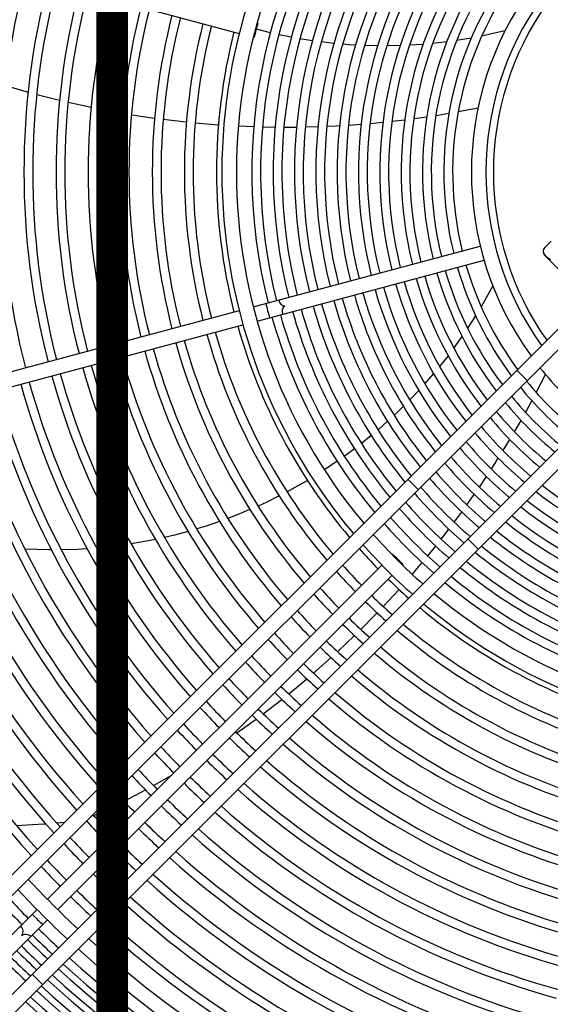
# Model space of a CAD drawing. Header units: centimetres. Extents: x -92429 to 178773, y 2337 to 428125.
# Tile 66 of 138: x 162343 to 162360, y 9265 to 9296. Entities that reach past the tile are written whole.
import ezdxf

# ---------------------------------------------------------------- set-up
doc = ezdxf.new("R2010")
doc.units = ezdxf.units.CM
doc.header["$LTSCALE"] = 50
doc.layers.add('Dach_Ist$0$RYSUNKOWE_NIEDRUK', color=6, linetype='Continuous', plot=False)
doc.layers.add('WL_urządzenia', color=1, linetype='Continuous')

msp = doc.modelspace()

# ---------------------------------------------------------------- linework, layer by layer
at = {"layer": 'Dach_Ist$0$RYSUNKOWE_NIEDRUK', "color": 8, "const_width": 1, "elevation": 2170}
msp.add_lwpolyline([(162474.34, 8804.997), (162761.334, 8893.291), (162225.915, 8893.291), (162346.373, 8893.291), (162346.373, 8733.149), (162346.373, 13607.706), (162346.373, 13508.773), (162262.567, 13508.773), (162671.299, 13508.773), (162444.719, 13577.681)], dxfattribs=at)
at = {"layer": 'WL_urządzenia', "color": 1, "linetype": 'Continuous'}
for p, q in [((162335.904, 9299.417, 2170), (162350.41, 9295.53, 2170)), ((162351.001, 9295.852, 2170), (162350.978, 9295.858, 2170)), ((162351.399, 9295.549, 2170), (162350.958, 9295.659, 2170)), ((162351.8, 9295.46, 2170), (162351.67, 9295.487, 2170)), ((162358.848, 9295.606, 2170), (162358.108, 9295.439, 2170)), ((162350.858, 9295.41, 2170), (162350.881, 9295.404, 2170)), ((162352.063, 9295.408, 2170), (162351.8, 9295.46, 2170)), ((162352.734, 9295.295, 2170), (162352.337, 9295.358, 2170)), ((162353.415, 9295.211, 2170), (162353.012, 9295.257, 2170)), ((162353.89, 9295.17, 2170), (162353.696, 9295.185, 2170)), ((162354.104, 9295.156, 2170), (162353.89, 9295.17, 2170)), ((162356.027, 9295.163, 2170), (162355.815, 9295.151, 2170)), ((162356.248, 9295.179, 2170), (162356.027, 9295.163, 2170)), ((162356.998, 9295.257, 2170), (162356.553, 9295.206, 2170)), ((162357.778, 9295.376, 2170), (162357.314, 9295.3, 2170)), ((162354.805, 9295.132, 2170), (162354.39, 9295.142, 2170)), ((162355.518, 9295.139, 2170), (162355.096, 9295.131, 2170)), ((162342.985, 9293.873, 2170), (162343.707, 9293.663, 2170)), ((162343.979, 9293.59, 2170), (162344.705, 9293.405, 2170)), ((162344.978, 9293.341, 2170), (162345.365, 9293.254, 2170)), ((162345.365, 9293.254, 2170), (162345.707, 9293.181, 2170)), ((162345.981, 9293.126, 2170), (162346.713, 9292.992, 2170)), ((162356.712, 9292.932, 2170), (162357.071, 9292.991, 2170)), ((162357.363, 9293.043, 2170), (162357.994, 9293.164, 2170)), ((162346.988, 9292.946, 2170), (162346.997, 9292.945, 2170)), ((162346.997, 9292.945, 2170), (162347.723, 9292.836, 2170)), ((162347.999, 9292.8, 2170), (162348.635, 9292.725, 2170)), ((162348.635, 9292.725, 2170), (162348.735, 9292.714, 2170)), ((162349.012, 9292.687, 2170), (162349.75, 9292.626, 2170)), ((162354.567, 9292.668, 2170), (162354.974, 9292.706, 2170)), ((162355.258, 9292.736, 2170), (162355.667, 9292.784, 2170)), ((162355.953, 9292.821, 2170), (162356.366, 9292.879, 2170)), ((162356.654, 9292.923, 2170), (162356.712, 9292.932, 2170)), ((162350.384, 9292.588, 2170), (162350.872, 9292.568, 2170)), ((162351.151, 9292.56, 2170), (162351.551, 9292.553, 2170)), ((162351.83, 9292.551, 2170), (162351.894, 9292.551, 2170)), ((162351.894, 9292.551, 2170), (162352.231, 9292.553, 2170)), ((162352.511, 9292.557, 2170), (162352.913, 9292.568, 2170)), ((162353.194, 9292.579, 2170), (162353.5, 9292.593, 2170)), ((162353.5, 9292.593, 2170), (162353.598, 9292.599, 2170)), ((162353.879, 9292.616, 2170), (162354.284, 9292.644, 2170)), ((162360.311, 9288.928, 2170), (162360.114, 9288.731, 2170)), ((162350.858, 9286.837, 2170), (162358.065, 9288.769, 2170)), ((162360.069, 9288.656, 2170), (162360.063, 9288.625, 2170)), ((162360.063, 9288.625, 2170), (162360.064, 9288.597, 2170)), ((162360.064, 9288.597, 2170), (162360.076, 9288.551, 2170)), ((162360.077, 9288.677, 2170), (162360.069, 9288.656, 2170)), ((162360.088, 9288.698, 2170), (162360.077, 9288.677, 2170)), ((162360.1, 9288.715, 2170), (162360.088, 9288.698, 2170)), ((162360.114, 9288.731, 2170), (162360.1, 9288.715, 2170)), ((162350.978, 9286.39, 2170), (162358.185, 9288.321, 2170)), ((162360.076, 9288.551, 2170), (162360.098, 9288.511, 2170)), ((162360.098, 9288.511, 2170), (162360.125, 9288.475, 2170)), ((162361.163, 9287.42, 2170), (162360.114, 9288.469, 2170)), ((162360.125, 9288.475, 2170), (162360.154, 9288.444, 2170)), ((162360.154, 9288.444, 2170), (162360.186, 9288.414, 2170)), ((162360.186, 9288.414, 2170), (162360.222, 9288.387, 2170)), ((162360.222, 9288.387, 2170), (162360.262, 9288.365, 2170)), ((162360.262, 9288.365, 2170), (162360.308, 9288.354, 2170)), ((162337.959, 9263.56, 2170), (162361.987, 9287.589, 2170)), ((162358.463, 9287.507, 2170), (162358.092, 9286.846, 2170)), ((162362.252, 9287.199, 2170), (162338.286, 9263.233, 2170)), ((162350.41, 9286.717, 2170), (162335.904, 9282.83, 2170)), ((162357.917, 9286.558, 2170), (162357.663, 9286.163, 2170)), ((162336.024, 9282.383, 2170), (162350.53, 9286.27, 2170)), ((162357.484, 9285.899, 2170), (162357.224, 9285.534, 2170)), ((162339.859, 9261.66, 2170), (162363.825, 9285.626, 2170)), ((162364.216, 9285.36, 2170), (162340.187, 9261.332, 2170)), ((162357.04, 9285.289, 2170), (162356.904, 9285.115, 2170)), ((162356.904, 9285.115, 2170), (162356.771, 9284.949, 2170)), ((162356.582, 9284.72, 2170), (162356.305, 9284.401, 2170)), ((162359.553, 9284.499, 2170), (162359.225, 9284.827, 2170)), ((162359.843, 9284.119, 2170), (162360.136, 9284.692, 2170)), ((162356.11, 9284.185, 2170), (162355.824, 9283.884, 2170)), ((162355.623, 9283.681, 2170), (162355.469, 9283.531, 2170)), ((162359.53, 9283.539, 2170), (162359.704, 9283.858, 2170)), ((162355.469, 9283.531, 2170), (162355.329, 9283.397, 2170)), ((162359.501, 9283.487, 2170), (162359.53, 9283.539, 2170)), ((162355.121, 9283.205, 2170), (162354.817, 9282.937, 2170)), ((162359.15, 9282.872, 2170), (162359.358, 9283.233, 2170)), ((162354.603, 9282.756, 2170), (162354.29, 9282.503, 2170)), ((162354.07, 9282.332, 2170), (162353.855, 9282.172, 2170)), ((162358.789, 9282.272, 2170), (162359.003, 9282.624, 2170)), ((162353.855, 9282.172, 2170), (162353.748, 9282.094, 2170)), ((162358.417, 9281.686, 2170), (162358.637, 9282.03, 2170)), ((162353.521, 9281.933, 2170), (162353.116, 9281.661, 2170)), ((162358.035, 9281.111, 2170), (162358.261, 9281.448, 2170)), ((162352.178, 9281.098, 2170), (162351.929, 9280.962, 2170)), ((162352.576, 9281.326, 2170), (162352.178, 9281.098, 2170)), ((162356.095, 9281.041, 2170), (162355.767, 9281.369, 2170)), ((162351.681, 9280.833, 2170), (162351.284, 9280.638, 2170)), ((162357.642, 9280.549, 2170), (162357.819, 9280.799, 2170)), ((162357.819, 9280.799, 2170), (162357.875, 9280.879, 2170)), ((162351.284, 9280.638, 2170), (162351.008, 9280.51, 2170)), ((162350.341, 9280.228, 2170), (162350.052, 9280.117, 2170)), ((162350.751, 9280.397, 2170), (162350.341, 9280.228, 2170)), ((162357.238, 9279.998, 2170), (162357.478, 9280.321, 2170)), ((162349.362, 9279.877, 2170), (162349.061, 9279.783, 2170)), ((162349.785, 9280.02, 2170), (162349.362, 9279.877, 2170)), ((162348.359, 9279.59, 2170), (162348.036, 9279.513, 2170)), ((162348.785, 9279.703, 2170), (162348.359, 9279.59, 2170)), ((162356.864, 9279.508, 2170), (162357.07, 9279.775, 2170)), ((162346.341, 9279.223, 2170), (162345.883, 9279.177, 2170)), ((162346.681, 9279.266, 2170), (162346.341, 9279.223, 2170)), ((162347.347, 9279.372, 2170), (162346.976, 9279.309, 2170)), ((162347.75, 9279.451, 2170), (162347.347, 9279.372, 2170)), ((162356.399, 9278.927, 2170), (162356.651, 9279.239, 2170)), ((162356.824, 9279.457, 2170), (162356.864, 9279.508, 2170)), ((162357.996, 9279.14, 2170), (162357.668, 9279.468, 2170)), ((162344.369, 9279.119, 2170), (162343.602, 9279.146, 2170)), ((162344.446, 9279.119, 2170), (162344.369, 9279.119, 2170)), ((162345.277, 9279.136, 2170), (162344.758, 9279.12, 2170)), ((162345.437, 9279.145, 2170), (162345.277, 9279.136, 2170)), ((162345.58, 9279.153, 2170), (162345.437, 9279.145, 2170)), ((162355.281, 9278.982, 2170), (162355.264, 9278.966, 2170)), ((162354.937, 9278.638, 2170), (162344.317, 9268.018, 2170)), ((162355.592, 9278.638, 2170), (162355.609, 9278.655, 2170)), ((162355.905, 9278.341, 2170), (162356.221, 9278.713, 2170)), ((162344.645, 9267.691, 2170), (162355.264, 9278.31, 2170)), ((162354.982, 9277.32, 2170), (162355.484, 9277.864, 2170)), ((162354.269, 9276.591, 2170), (162354.72, 9277.046, 2170)), ((162354.72, 9277.046, 2170), (162354.79, 9277.119, 2170)), ((162353.539, 9275.891, 2170), (162354.071, 9276.396, 2170)), ((162353.532, 9275.885, 2170), (162353.539, 9275.891, 2170)), ((162352.77, 9275.202, 2170), (162353.327, 9275.696, 2170)), ((162352.29, 9274.795, 2170), (162352.558, 9275.02, 2170)), ((162351.984, 9274.544, 2170), (162352.29, 9274.795, 2170)), ((162351.172, 9273.91, 2170), (162351.765, 9274.368, 2170)), ((162350.337, 9273.301, 2170), (162350.947, 9273.741, 2170)), ((162350.069, 9273.115, 2170), (162350.104, 9273.139, 2170)), ((162347.685, 9271.631, 2170), (162348.193, 9271.922, 2170)), ((162348.193, 9271.922, 2170), (162348.261, 9271.963, 2170)), ((162346.753, 9271.13, 2170), (162347.433, 9271.491, 2170)), ((162345.811, 9270.695, 2170), (162346.104, 9270.81, 2170)), ((162346.104, 9270.81, 2170), (162346.319, 9270.91, 2170)), ((162346.319, 9270.91, 2170), (162346.495, 9270.998, 2170)), ((162344.616, 9270.441, 2170), (162344.634, 9270.443, 2170)), ((162344.634, 9270.443, 2170), (162344.857, 9270.466, 2170)), ((162344.857, 9270.466, 2170), (162344.865, 9270.467, 2170)), ((162345.775, 9270.682, 2170), (162345.811, 9270.695, 2170)), ((162343.331, 9270.364, 2170), (162344.204, 9270.411, 2170)), ((162344.204, 9270.411, 2170), (162344.267, 9270.415, 2170)), ((162343.99, 9267.691, 2170), (162340.876, 9264.577, 2170)), ((162341.204, 9264.249, 2170), (162344.317, 9267.363, 2170)), ((162344.162, 9265.307, 2170), (162343.835, 9265.635, 2170))]:
    msp.add_line(p, q, dxfattribs=at)
for points in [[(162351.001, 9295.852, -0.037253), (162350.933, 9295.63, -0.037253), (162350.881, 9295.404)], [(162350.949, 9295.626, -0.037253), (162351.001, 9295.852)], [(162350.881, 9295.404, -0.037253), (162350.949, 9295.626)], [(162351.671, 9287.055, 0.374287), (162351.862, 9286.866, 0.374287), (162351.791, 9286.608)], [(162351.254, 9286.944, -0.037253), (162351.306, 9286.717, -0.037253), (162351.374, 9286.496)], [(162355.451, 9278.825, -0.037253), (162355.281, 9278.982)], [(162355.281, 9278.982, -0.037253), (162355.439, 9278.812, -0.037253), (162355.609, 9278.655)], [(162355.609, 9278.655, -0.037253), (162355.451, 9278.825)], [(162343.84, 9267.541, -0.037253), (162343.997, 9267.371, -0.037253), (162344.167, 9267.213)], [(162343.46, 9267.161, -0.407676), (162343.492, 9266.865, -0.407676), (162343.788, 9266.834)]]:
    msp.add_lwpolyline(points, format="xyb", dxfattribs=at)
msp.add_circle((162367.75, 9291.124, 2170), 47.277, dxfattribs=at)
for centre, radius, start, end in [((162367.75, 9291.124, 2170), 47.277, 229.4416, 220.5584), ((162367.75, 9291.124, 2170), 42.566, 227.9961, 222.0039), ((162367.75, 9291.124, 2170), 42.222, 228.0205, 221.9795), ((162367.75, 9291.124, 2170), 42.012, 228.0356, 221.9644), ((162367.75, 9291.124, 2170), 17.891, 140.0533, 219.9467), ((162367.75, 9291.124, 2170), 17.428, 140.1881, 219.8119), ((162367.75, 9291.124, 2170), 16.94, 140.3379, 194.2161), ((162367.75, 9291.124, 2170), 16.662, 140.4272, 194.203), ((162367.75, 9291.124, 2170), 16.262, 140.561, 194.1835), ((162367.75, 9291.124, 2170), 15.984, 140.658, 194.1693), ((162367.75, 9291.124, 2170), 15.585, 140.8036, 194.148), ((162367.75, 9291.124, 2170), 15.307, 140.9094, 194.1325), ((162367.75, 9291.124, 2170), 14.907, 141.0683, 194.1092), ((162367.75, 9291.124, 2170), 14.629, 141.1842, 194.0923), ((162367.75, 9291.124, 2170), 14.23, 141.3585, 194.0668), ((162367.75, 9291.124, 2170), 13.951, 141.4858, 194.0482), ((162367.75, 9291.124, 2170), 13.552, 141.6778, 194.0201), ((162367.75, 9291.124, 2170), 13.274, 141.8184, 193.9996), ((162367.75, 9291.124, 2170), 12.874, 142.031, 193.9686), ((162367.75, 9291.124, 2170), 12.596, 142.1871, 193.9458), ((162367.75, 9291.124, 2170), 12.197, 142.4238, 193.9113), ((162367.75, 9291.124, 2170), 11.919, 142.598, 193.8858), ((162367.75, 9291.124, 2170), 11.519, 142.8631, 193.8472), ((162367.75, 9291.124, 2170), 11.241, 143.0589, 193.8187), ((162367.75, 9291.124, 2170), 24.918, 165.5329, 194.4671), ((162367.75, 9291.124, 2170), 10.842, 143.358, 193.7751), ((162367.75, 9291.124, 2170), 10.563, 143.5797, 193.7429), ((162367.75, 9291.124, 2170), 24.177, 165.5492, 194.4508), ((162367.75, 9291.124, 2170), 23.899, 165.5556, 194.4444), ((162367.75, 9291.124, 2170), 23.158, 165.5734, 194.4266), ((162367.75, 9291.124, 2170), 22.88, 165.5804, 194.4196), ((162367.75, 9291.124, 2170), 9.967, 144.0971, 215.9029), ((162367.75, 9291.124, 2170), 22.139, 165.5998, 194.4002), ((162367.75, 9291.124, 2170), 21.861, 165.6074, 194.3926), ((162367.75, 9291.124, 2170), 9.504, 144.5449, 215.4551), ((162367.75, 9291.124, 2170), 9.27, 144.7878, 215.2122), ((162367.75, 9291.124, 2170), 21.12, 165.6287, 194.3713), ((162367.75, 9291.124, 2170), 20.842, 165.6371, 194.3629), ((162367.75, 9291.124, 2170), 20.101, 165.6606, 194.3394), ((162367.75, 9291.124, 2170), 19.823, 165.6699, 194.3301), ((162367.75, 9291.124, 2170), 19.082, 165.6959, 194.3041), ((162367.75, 9291.124, 2170), 18.804, 165.7062, 194.2938), ((162367.75, 9291.124, 2170), 18.063, 165.7351, 194.2649), ((162360.245, 9288.6, 2170), 0.185, 135, 225), ((162367.75, 9291.124, 2170), 11.241, 196.1813, 216.9411), ((162367.75, 9291.124, 2170), 10.842, 196.2249, 216.642), ((162367.75, 9291.124, 2170), 10.563, 196.2571, 216.4203), ((162367.75, 9291.124, 2170), 12.197, 196.0887, 217.5762), ((162367.75, 9291.124, 2170), 11.919, 196.1142, 217.402), ((162367.75, 9291.124, 2170), 11.519, 196.1528, 217.1369), ((162367.75, 9291.124, 2170), 13.552, 195.9799, 218.3222), ((162367.75, 9291.124, 2170), 13.274, 196.0004, 218.1816), ((162367.75, 9291.124, 2170), 12.874, 196.0314, 217.969), ((162367.75, 9291.124, 2170), 12.596, 196.0542, 217.8129), ((162367.75, 9291.124, 2170), 14.907, 195.8908, 218.9317), ((162367.75, 9291.124, 2170), 14.629, 195.9077, 218.8158), ((162367.75, 9291.124, 2170), 14.23, 195.9332, 218.6415), ((162367.75, 9291.124, 2170), 13.951, 195.9518, 218.5142), ((162367.75, 9291.124, 2170), 15.984, 195.8307, 219.342), ((162367.75, 9291.124, 2170), 15.585, 195.852, 219.1964), ((162367.75, 9291.124, 2170), 15.307, 195.8675, 219.0906), ((162367.75, 9291.124, 2170), 16.94, 195.7839, 219.6621), ((162367.75, 9291.124, 2170), 16.662, 195.797, 219.5728), ((162367.75, 9291.124, 2170), 16.262, 195.8165, 219.439), ((162367.75, 9291.124, 2170), 18.063, 195.7351, 219.9949), ((162367.75, 9291.124, 2170), 19.823, 195.6699, 220.4402), ((162367.75, 9291.124, 2170), 19.082, 195.6959, 220.2628), ((162367.75, 9291.124, 2170), 18.804, 195.7062, 220.1926), ((162367.75, 9291.124, 2170), 20.842, 195.6371, 220.6636), ((162367.75, 9291.124, 2170), 20.101, 195.6606, 220.5034), ((162367.75, 9291.124, 2170), 22.139, 195.5998, 220.9181), ((162367.75, 9291.124, 2170), 21.861, 195.6074, 220.8661), ((162367.75, 9291.124, 2170), 21.12, 195.6287, 220.7208), ((162367.75, 9291.124, 2170), 23.158, 195.5734, 221.098), ((162367.75, 9291.124, 2170), 22.88, 195.5804, 221.0505), ((162367.75, 9291.124, 2170), 9.967, 218.5921, 231.4079), ((162367.75, 9291.124, 2170), 24.177, 195.5492, 221.2627), ((162367.75, 9291.124, 2170), 23.899, 195.5556, 221.2191), ((162367.75, 9291.124, 2170), 25.196, 195.527, 221.414), ((162367.75, 9291.124, 2170), 24.918, 195.5329, 221.374), ((162367.75, 9291.124, 2170), 10.842, 219.1108, 230.8892), ((162367.75, 9291.124, 2170), 10.563, 218.9552, 231.0448), ((162367.75, 9291.124, 2170), 26.956, 195.4926, 221.6484), ((162367.75, 9291.124, 2170), 26.215, 195.5065, 221.5536), ((162367.75, 9291.124, 2170), 25.937, 195.512, 221.5166), ((162367.75, 9291.124, 2170), 11.241, 219.3208, 230.6792), ((162367.75, 9291.124, 2170), 28.253, 195.47, 221.8025), ((162367.75, 9291.124, 2170), 27.975, 195.4747, 221.7707), ((162367.75, 9291.124, 2170), 27.234, 195.4876, 221.6827), ((162367.75, 9291.124, 2170), 11.519, 219.4583, 230.5417), ((162367.75, 9291.124, 2170), 29.272, 195.4536, 221.9139), ((162367.75, 9291.124, 2170), 28.994, 195.458, 221.8843), ((162367.75, 9291.124, 2170), 12.197, 219.7671, 230.2329), ((162367.75, 9291.124, 2170), 11.919, 219.6446, 230.3554), ((162367.75, 9291.124, 2170), 30.291, 195.4384, 222.0178), ((162367.75, 9291.124, 2170), 30.013, 195.4424, 221.9901), ((162367.75, 9291.124, 2170), 12.596, 219.9335, 230.0665), ((162367.75, 9291.124, 2170), 31.31, 195.4241, 222.1149), ((162367.75, 9291.124, 2170), 31.032, 195.4279, 222.0891), ((162367.75, 9291.124, 2170), 12.874, 220.0432, 229.9568), ((162367.75, 9291.124, 2170), 32.329, 195.4107, 222.206), ((162367.75, 9291.124, 2170), 32.051, 195.4143, 222.1817), ((162367.75, 9291.124, 2170), 13.552, 220.2916, 229.7084), ((162367.75, 9291.124, 2170), 13.274, 220.1927, 229.8073), ((162367.75, 9291.124, 2170), 13.951, 220.4267, 229.5733), ((162367.75, 9291.124, 2170), 14.23, 220.5163, 229.4837), ((162367.75, 9291.124, 2170), 14.907, 220.7205, 229.2795), ((162367.75, 9291.124, 2170), 14.629, 220.639, 229.361), ((162367.75, 9291.124, 2170), 15.307, 220.8324, 229.1676), ((162367.75, 9291.124, 2170), 12.596, 232.1871, 253.9458), ((162367.75, 9291.124, 2170), 15.585, 220.9069, 229.0931), ((162367.75, 9291.124, 2170), 12.874, 232.031, 253.9686), ((162367.75, 9291.124, 2170), 15.984, 221.0093, 228.9907), ((162367.75, 9291.124, 2170), 13.552, 231.6778, 254.0201), ((162367.75, 9291.124, 2170), 13.274, 231.8184, 253.9996), ((162367.75, 9291.124, 2170), 16.662, 221.1719, 228.8281), ((162367.75, 9291.124, 2170), 16.262, 221.0777, 228.9223), ((162367.75, 9291.124, 2170), 13.951, 231.4858, 254.0482), ((162367.75, 9291.124, 2170), 16.94, 221.2348, 228.7652), ((162367.75, 9291.124, 2170), 14.23, 231.3585, 254.0668), ((162367.75, 9291.124, 2170), 17.428, 221.3403, 228.6597), ((162367.75, 9291.124, 2170), 14.907, 231.0683, 254.1092), ((162367.75, 9291.124, 2170), 14.629, 231.1842, 254.0923), ((162367.75, 9291.124, 2170), 17.891, 221.4353, 228.5647), ((162367.75, 9291.124, 2170), 15.307, 230.9094, 254.1325), ((162367.75, 9291.124, 2170), 18.063, 221.4692, 224.2649), ((162367.75, 9291.124, 2170), 15.585, 230.8036, 254.148), ((162367.75, 9291.124, 2170), 18.804, 221.6085, 224.2938), ((162367.75, 9291.124, 2170), 15.984, 230.658, 254.1693), ((162367.75, 9291.124, 2170), 19.082, 221.658, 224.3041), ((162367.75, 9291.124, 2170), 16.662, 230.4272, 254.203), ((162367.75, 9291.124, 2170), 16.262, 230.561, 254.1835), ((162367.75, 9291.124, 2170), 18.063, 225.7351, 228.5308), ((162367.75, 9291.124, 2170), 16.94, 230.3379, 254.2161), ((162367.75, 9291.124, 2170), 20.101, 221.8276, 224.3394), ((162367.75, 9291.124, 2170), 19.823, 221.783, 224.3301), ((162367.75, 9291.124, 2170), 18.804, 225.7062, 228.3915), ((162367.75, 9291.124, 2170), 17.428, 230.1881, 309.8119), ((162367.75, 9291.124, 2170), 19.082, 225.6959, 228.342), ((162367.75, 9291.124, 2170), 17.891, 230.0533, 309.9467), ((162367.75, 9291.124, 2170), 20.842, 221.9405, 224.3629), ((162367.75, 9291.124, 2170), 18.063, 230.0051, 254.2649), ((162367.75, 9291.124, 2170), 21.12, 221.9808, 224.3713), ((162367.75, 9291.124, 2170), 20.101, 225.6606, 228.1724), ((162367.75, 9291.124, 2170), 19.823, 225.6699, 228.217), ((162367.75, 9291.124, 2170), 18.804, 229.8074, 254.2938), ((162367.75, 9291.124, 2170), 21.861, 222.0832, 224.3926), ((162367.75, 9291.124, 2170), 19.082, 229.7372, 254.3041), ((162367.75, 9291.124, 2170), 22.139, 222.1199, 224.4002), ((162367.75, 9291.124, 2170), 20.842, 225.6371, 228.0595), ((162367.75, 9291.124, 2170), 21.12, 225.6287, 228.0192), ((162367.75, 9291.124, 2170), 20.101, 229.4966, 254.3394), ((162367.75, 9291.124, 2170), 19.823, 229.5598, 254.3301), ((162367.75, 9291.124, 2170), 23.158, 222.2467, 224.4266), ((162367.75, 9291.124, 2170), 22.88, 222.2132, 224.4196), ((162367.75, 9291.124, 2170), 21.861, 225.6074, 227.9168), ((162367.75, 9291.124, 2170), 22.139, 225.5998, 227.8801), ((162367.75, 9291.124, 2170), 20.842, 229.3364, 254.3629), ((162367.75, 9291.124, 2170), 24.177, 222.3628, 224.4508), ((162367.75, 9291.124, 2170), 23.899, 222.3321, 224.4444), ((162367.75, 9291.124, 2170), 21.12, 229.2792, 254.3713), ((162367.75, 9291.124, 2170), 23.158, 225.5734, 227.7533), ((162367.75, 9291.124, 2170), 22.88, 225.5804, 227.7868), ((162367.75, 9291.124, 2170), 21.861, 229.1339, 254.3926), ((162367.75, 9291.124, 2170), 24.918, 222.4413, 224.4671), ((162367.75, 9291.124, 2170), 22.139, 229.0819, 254.4002), ((162367.75, 9291.124, 2170), 25.196, 222.4696, 224.473), ((162367.75, 9291.124, 2170), 23.899, 225.5556, 227.6679), ((162367.75, 9291.124, 2170), 25.937, 222.5419, 224.488), ((162367.75, 9291.124, 2170), 24.177, 225.5492, 227.6372), ((162367.75, 9291.124, 2170), 23.158, 228.902, 254.4266), ((162367.75, 9291.124, 2170), 22.88, 228.9495, 254.4196), ((162367.75, 9291.124, 2170), 26.215, 222.568, 224.4935), ((162367.75, 9291.124, 2170), 24.918, 225.5329, 227.5587), ((162367.75, 9291.124, 2170), 25.196, 225.527, 227.5304), ((162367.75, 9291.124, 2170), 24.177, 228.7373, 254.4508), ((162367.75, 9291.124, 2170), 23.899, 228.7809, 254.4444), ((162367.75, 9291.124, 2170), 27.234, 222.659, 224.5124), ((162367.75, 9291.124, 2170), 26.956, 222.6349, 224.5074), ((162367.75, 9291.124, 2170), 26.215, 225.5065, 227.432), ((162367.75, 9291.124, 2170), 25.937, 225.512, 227.4581), ((162367.75, 9291.124, 2170), 24.918, 228.626, 254.4671), ((162367.75, 9291.124, 2170), 27.975, 222.7211, 224.5253), ((162367.75, 9291.124, 2170), 25.196, 228.586, 254.473), ((162367.75, 9291.124, 2170), 28.253, 222.7435, 224.53), ((162367.75, 9291.124, 2170), 27.234, 225.4876, 227.341), ((162367.75, 9291.124, 2170), 26.956, 225.4926, 227.3651), ((162367.75, 9291.124, 2170), 25.937, 228.4834, 254.488), ((162367.75, 9291.124, 2170), 28.994, 222.8012, 224.542), ((162367.75, 9291.124, 2170), 26.215, 228.4464, 254.4935), ((162367.75, 9291.124, 2170), 29.272, 222.8221, 224.5464), ((162367.75, 9291.124, 2170), 27.975, 225.4747, 227.2789), ((162367.75, 9291.124, 2170), 28.253, 225.47, 227.2565), ((162367.75, 9291.124, 2170), 27.234, 228.3173, 254.5124), ((162367.75, 9291.124, 2170), 26.956, 228.3516, 254.5074), ((162367.75, 9291.124, 2170), 30.291, 222.8954, 224.5616), ((162367.75, 9291.124, 2170), 30.013, 222.8759, 224.5576), ((162367.75, 9291.124, 2170), 28.994, 225.458, 227.1988), ((162367.75, 9291.124, 2170), 29.272, 225.4536, 227.1779), ((162367.75, 9291.124, 2170), 27.975, 228.2293, 254.5253), ((162367.75, 9291.124, 2170), 31.032, 222.9457, 224.5721), ((162367.75, 9291.124, 2170), 28.253, 228.1975, 254.53), ((162367.75, 9291.124, 2170), 31.31, 222.9639, 224.5759), ((162367.75, 9291.124, 2170), 30.291, 225.4384, 227.1046), ((162367.75, 9291.124, 2170), 30.013, 225.4424, 227.1241), ((162367.75, 9291.124, 2170), 28.994, 228.1157, 254.542), ((162367.75, 9291.124, 2170), 32.051, 223.011, 224.5857), ((162367.75, 9291.124, 2170), 29.272, 228.0861, 254.5464), ((162367.75, 9291.124, 2170), 32.329, 223.0281, 224.5893), ((162367.75, 9291.124, 2170), 31.032, 225.4279, 227.0543), ((162367.75, 9291.124, 2170), 32.908, 223.0629, 226.9371), ((162367.75, 9291.124, 2170), 31.31, 225.4241, 227.0361), ((162367.75, 9291.124, 2170), 30.291, 227.9822, 254.5616), ((162367.75, 9291.124, 2170), 30.013, 228.0099, 254.5576), ((162367.75, 9291.124, 2170), 33.372, 223.0898, 226.9102), ((162367.75, 9291.124, 2170), 32.051, 225.4143, 226.989), ((162367.75, 9291.124, 2170), 33.769, 223.1123, 224.6068), ((162367.75, 9291.124, 2170), 32.329, 225.4107, 226.9719), ((162367.75, 9291.124, 2170), 31.032, 227.9109, 254.5721), ((162367.75, 9291.124, 2170), 34.048, 223.1277, 224.61), ((162367.75, 9291.124, 2170), 31.31, 227.8851, 254.5759), ((162367.75, 9291.124, 2170), 32.051, 227.8183, 254.5857), ((162367.75, 9291.124, 2170), 33.769, 225.3932, 226.8877), ((162367.75, 9291.124, 2170), 32.329, 227.794, 254.5893), ((162367.75, 9291.124, 2170), 34.26, 225.3876, 226.8607), ((162367.75, 9291.124, 2170), 34.048, 225.39, 226.8723), ((162367.75, 9291.124, 2170), 32.908, 227.7448, 312.2552), ((162367.75, 9291.124, 2170), 34.751, 225.3821, 226.8344), ((162367.75, 9291.124, 2170), 34.538, 225.3845, 226.8457), ((162367.75, 9291.124, 2170), 33.372, 227.7066, 312.2934), ((162367.75, 9291.124, 2170), 35.029, 225.3791, 226.8198), ((162367.75, 9291.124, 2170), 33.769, 227.6748, 254.6068), ((162367.75, 9291.124, 2170), 35.242, 225.3768, 226.8088), ((162367.75, 9291.124, 2170), 34.26, 227.6364, 254.6124), ((162367.75, 9291.124, 2170), 34.048, 227.6529, 254.61), ((162367.75, 9291.124, 2170), 34.751, 227.5992, 254.6179), ((162367.75, 9291.124, 2170), 34.538, 227.6152, 254.6155), ((162367.75, 9291.124, 2170), 35.029, 227.5785, 254.6209), ((162367.75, 9291.124, 2170), 35.52, 227.5429, 254.6262), ((162367.75, 9291.124, 2170), 35.242, 227.5629, 254.6232), ((162367.75, 9291.124, 2170), 35.732, 227.5277, 254.6284)]:
    msp.add_arc(centre, radius, start, end, dxfattribs=at)

doc.saveas('drawing.dxf')
